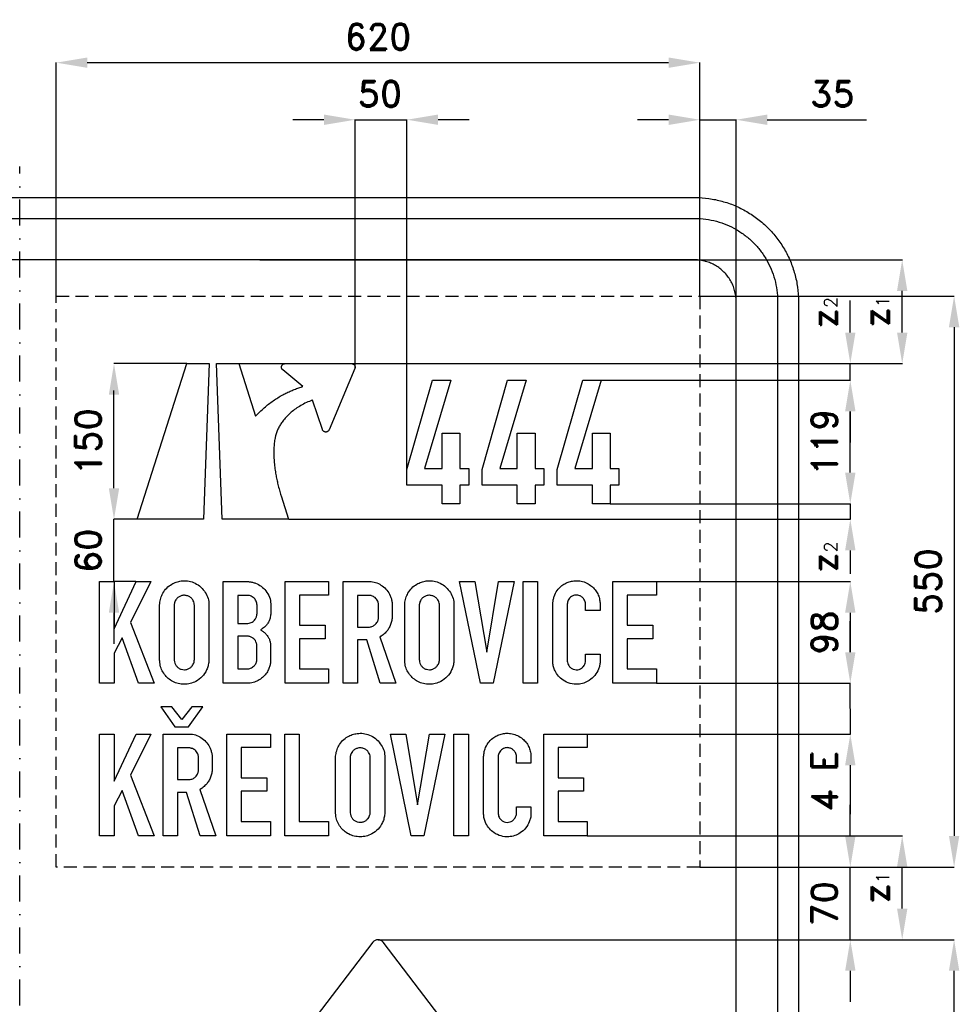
# Model space of a CAD drawing. Header units: millimetres. Extents: x -932 to 905, y -940 to 921.
# Tile 3 of 3: x 0 to 905, y -27 to 921. Entities that reach past the tile are written whole.
import ezdxf

# ---------------------------------------------------------------- set-up
doc = ezdxf.new("R2010")
doc.units = ezdxf.units.MM
doc.header["$LTSCALE"] = 5
doc.linetypes.add('ČERCHOVANÁX2', pattern=[2, 1, -0.5, 0, -0.5])
doc.linetypes.add('ČÁRKOVANÁX2', pattern=[1.5, 1, -0.5])
doc.layers.add('Kóty', color=2, linetype='Continuous')
doc.layers.add('Značka', color=7, linetype='Continuous')
doc.styles.get("Standard").update_dxf_attribs({"font": 'romand.shx', "height": 25})
doc.dimstyles.get("Standard").update_dxf_attribs({"dimtxt": 25, "dimasz": 30, "dimexe": 0.18, "dimexo": 0.0625, "dimgap": 12.5, "dimtad": 1, "dimdec": 0, "dimzin": 0, "dimdsep": 46, "dimtxsty": 'Standard', "dimcen": 0.09, "dimadec": 0, "dimazin": 0, "dimtfac": 1, "dimtdec": 0, "dimtofl": 0, "dimtmove": 0, "dimatfit": 3, "dimfxl": 1, "dimtolj": 1, "dimtzin": 0, "dimarcsym": 0})

# ---------------------------------------------------------------- blocks, each defined once
blk = doc.blocks.new('*D4')
at = {"layer": 'Defpoints', "color": 0, "transparency": 16777216}
for p in [(690, 825), (655, 655), (690, 650)]:
    blk.add_point(p, dxfattribs=at)
at = {"layer": 'Kóty', "color": 0, "lineweight": -2, "transparency": 16777216}
for p, q in [((625, 825), (595, 825)), ((655, 655.06), (655, 825.18)), ((690, 650.06), (690, 825.18)), ((720, 825), (815.48, 825))]:
    blk.add_line(p, q, dxfattribs=at)
at = {"layer": 'Kóty', "color": 0, "transparency": 16777216}
for points in [[(625, 830), (625, 820), (655, 825)], [(720, 830), (720, 820), (690, 825)]]:
    blk.add_solid(points, dxfattribs=at)
at = {"layer": 'Kóty', "color": 0, "transparency": 16777216, "insert": (782.74, 850), "char_height": 25, "attachment_point": 5}
blk.add_mtext('\\A1;35', dxfattribs=at)
blk = doc.blocks.new('*D5')
at = {"layer": 'Defpoints', "color": 0, "transparency": 16777216}
for p in [(655, 880), (35, 655), (655, 655)]:
    blk.add_point(p, dxfattribs=at)
at = {"layer": 'Kóty', "color": 0, "lineweight": -2, "transparency": 16777216}
for p, q in [((35, 655.0625), (35, 880.18)), ((65, 880), (625, 880)), ((655, 655.0625), (655, 880.18))]:
    blk.add_line(p, q, dxfattribs=at)
at = {"layer": 'Kóty', "color": 0, "transparency": 16777216}
for points in [[(65, 885), (65, 875), (35, 880)], [(625, 885), (625, 875), (655, 880)]]:
    blk.add_solid(points, dxfattribs=at)
at = {"layer": 'Kóty', "color": 0, "transparency": 16777216, "insert": (345, 905), "char_height": 25, "attachment_point": 5}
blk.add_mtext('\\A1;620', dxfattribs=at)
blk = doc.blocks.new('*D6')
at = {"layer": 'Defpoints', "color": 0, "transparency": 16777216}
for p in [(559.96724, 574.012396), (800, 574.012396), (568.619531, 455)]:
    blk.add_point(p, dxfattribs=at)
at = {"layer": 'Kóty', "color": 0, "lineweight": -2, "transparency": 16777216}
for p, q in [((560.02974, 574.012396), (800.18, 574.012396)), ((800, 485), (800, 544.012396)), ((568.682031, 455), (800.18, 455))]:
    blk.add_line(p, q, dxfattribs=at)
at = {"layer": 'Kóty', "color": 0, "transparency": 16777216}
for points in [[(795, 544.012396), (805, 544.012396), (800, 574.012396)], [(795, 485), (805, 485), (800, 455)]]:
    blk.add_solid(points, dxfattribs=at)
at = {"layer": 'Kóty', "color": 0, "transparency": 16777216, "insert": (775, 514.506198), "char_height": 25, "attachment_point": 5, "rotation": 90}
blk.add_mtext('\\A1;119', dxfattribs=at)
blk = doc.blocks.new('*D7')
at = {"layer": 'Defpoints', "color": 0, "transparency": 16777216}
for p in [(613.162708, 380), (613.162708, 282), (800, 282)]:
    blk.add_point(p, dxfattribs=at)
at = {"layer": 'Kóty', "color": 0, "lineweight": -2, "transparency": 16777216}
for p, q in [((613.225208, 380), (800.18, 380)), ((800, 350), (800, 312)), ((613.225208, 282), (800.18, 282))]:
    blk.add_line(p, q, dxfattribs=at)
at = {"layer": 'Kóty', "color": 0, "transparency": 16777216}
for points in [[(795, 350), (805, 350), (800, 380)], [(795, 312), (805, 312), (800, 282)]]:
    blk.add_solid(points, dxfattribs=at)
at = {"layer": 'Kóty', "color": 0, "transparency": 16777216, "insert": (775, 331), "char_height": 25, "attachment_point": 5, "rotation": 90}
blk.add_mtext('\\A1;98', dxfattribs=at)
blk = doc.blocks.new('*D8')
at = {"layer": 'Defpoints', "color": 0, "transparency": 16777216}
for p in [(655, 655.0625), (655, 105), (900, 105)]:
    blk.add_point(p, dxfattribs=at)
at = {"layer": 'Kóty', "color": 0, "lineweight": -2, "transparency": 16777216}
for p, q in [((655.0625, 655.0625), (900.18, 655.0625)), ((900, 625.0625), (900, 135)), ((655.0625, 105), (900.18, 105))]:
    blk.add_line(p, q, dxfattribs=at)
at = {"layer": 'Kóty', "color": 0, "transparency": 16777216}
for points in [[(895, 625.0625), (905, 625.0625), (900, 655.0625)], [(895, 135), (905, 135), (900, 105)]]:
    blk.add_solid(points, dxfattribs=at)
at = {"layer": 'Kóty', "color": 0, "transparency": 16777216, "insert": (875, 380.03125), "char_height": 25, "attachment_point": 5, "rotation": 90}
blk.add_mtext('\\A1;550', dxfattribs=at)
blk = doc.blocks.new('*D19')
at = {"layer": 'Defpoints', "color": 0, "transparency": 16777216}
for p in [(345, 35), (900, 35), (445, -655)]:
    blk.add_point(p, dxfattribs=at)
at = {"layer": 'Kóty', "color": 0, "lineweight": -2, "transparency": 16777216}
for p, q in [((345.06, 35), (900.18, 35)), ((900, -625), (900, 5)), ((445.06, -655), (900.18, -655))]:
    blk.add_line(p, q, dxfattribs=at)
at = {"layer": 'Kóty', "color": 0, "transparency": 16777216}
for points in [[(895, 5), (905, 5), (900, 35)], [(895, -625), (905, -625), (900, -655)]]:
    blk.add_solid(points, dxfattribs=at)
at = {"layer": 'Kóty', "color": 0, "transparency": 16777216, "insert": (875, -310), "char_height": 25, "attachment_point": 5, "rotation": 90}
blk.add_mtext('\\A1;690', dxfattribs=at)
blk = doc.blocks.new('*D21')
at = {"layer": 'Defpoints', "color": 0, "transparency": 16777216}
for p in [(-655.08, 115.91), (444.91, -94.26), (444.91, -880)]:
    blk.add_point(p, dxfattribs=at)
at = {"layer": 'Kóty', "color": 0, "lineweight": -2, "transparency": 16777216}
for p, q in [((-655.08, 115.85), (-655.08, -880.18)), ((444.91, -94.32), (444.91, -880.18)), ((-625.08, -880), (414.91, -880))]:
    blk.add_line(p, q, dxfattribs=at)
at = {"layer": 'Kóty', "color": 0, "transparency": 16777216}
for points in [[(-625.08, -875), (-625.08, -885), (-655.08, -880)], [(414.91, -875), (414.91, -885), (444.91, -880)]]:
    blk.add_solid(points, dxfattribs=at)
at = {"layer": 'Kóty', "color": 0, "transparency": 16777216, "insert": (-105.09, -855), "char_height": 25, "attachment_point": 5}
blk.add_mtext('\\A1;1100', dxfattribs=at)
blk = doc.blocks.new('*D22')
at = {"layer": 'Defpoints', "color": 0, "transparency": 16777216}
for p in [(90.69, 590), (160.95, 590), (112.89, 440)]:
    blk.add_point(p, dxfattribs=at)
at = {"layer": 'Kóty', "color": 0, "lineweight": -2, "transparency": 16777216}
for p, q in [((160.89, 590), (90.51, 590)), ((90.69, 470), (90.69, 560)), ((112.83, 440), (90.51, 440))]:
    blk.add_line(p, q, dxfattribs=at)
at = {"layer": 'Kóty', "color": 0, "transparency": 16777216}
for points in [[(85.69, 560), (95.69, 560), (90.69, 590)], [(85.69, 470), (95.69, 470), (90.69, 440)]]:
    blk.add_solid(points, dxfattribs=at)
at = {"layer": 'Kóty', "color": 0, "transparency": 16777216, "insert": (65.69, 515), "char_height": 25, "attachment_point": 5, "rotation": 90}
blk.add_mtext('\\A1;150', dxfattribs=at)
blk = doc.blocks.new('*D23')
at = {"layer": 'Defpoints', "color": 0, "transparency": 16777216}
for p in [(655, 105), (655, 35), (800, 35)]:
    blk.add_point(p, dxfattribs=at)
at = {"layer": 'Kóty', "color": 0, "lineweight": -2, "transparency": 16777216}
for p, q in [((800, 135), (800, 165)), ((655.0625, 105), (800.18, 105)), ((655.0625, 35), (800.18, 35)), ((800, 5), (800, -25))]:
    blk.add_line(p, q, dxfattribs=at)
at = {"layer": 'Kóty', "color": 0, "transparency": 16777216}
for points in [[(795, 135), (805, 135), (800, 105)], [(795, 5), (805, 5), (800, 35)]]:
    blk.add_solid(points, dxfattribs=at)
at = {"layer": 'Kóty', "color": 0, "transparency": 16777216, "insert": (775, 70), "char_height": 25, "attachment_point": 5, "rotation": 90}
blk.add_mtext('\\A1;70', dxfattribs=at)

msp = doc.modelspace()

# ---------------------------------------------------------------- linework, layer by layer
at = {"layer": 'Kóty'}
for p, q in [((292.93, 825), (262.93, 825)), ((322.93, 586.29), (322.93, 825.18)), ((372.95, 473.05), (372.95, 825.18)), ((432.95, 825), (402.95, 825)), ((231.11, 690), (850.18, 690)), ((850, 620), (850, 660)), ((800, 620), (800, 650.86)), ((211.02, 590), (850.18, 590)), ((318.2, 590), (800.18, 590)), ((560.03, 574.01), (800.18, 574.01)), ((90.69, 470), (90.69, 564.29)), ((800, 544.01), (800, 514.01)), ((800, 485), (800, 515)), ((568.68, 455), (800.18, 455)), ((112.89, 440), (90.51, 440)), ((259.02, 440), (353.51, 440)), ((259.02, 440), (800.18, 440)), ((800, 410), (800, 387.5)), ((111.88, 380), (90.51, 380)), ((90.69, 350), (90.69, 320)), ((800, 312), (800, 342)), ((613.29, 282), (800.18, 282)), ((546.63, 233), (800.18, 233)), ((800, 203), (800, 155.86)), ((546.56, 135), (850.18, 135)), ((850, 65), (850, 105)), ((345.12, 35), (850.18, 35))]:
    msp.add_line(p, q, dxfattribs=at)
for points in [[(322.93, 825), (372.95, 825)], [(655, 825), (690, 825)], [(800, 574.01), (800, 590)], [(800, 455), (800, 440)], [(90.69, 380), (90.69, 440)], [(800.18, 233), (800, 282)], [(800, 35), (800, 105)]]:
    msp.add_lwpolyline(points, dxfattribs=at)
for points in [[(292.93, 830), (292.93, 820), (322.93, 825)], [(402.95, 830), (402.95, 820), (372.95, 825)], [(845, 660), (855, 660), (850, 690)], [(795, 620), (805, 620), (800, 590)], [(845, 620), (855, 620), (850, 590)], [(795, 544.01), (805, 544.01), (800, 574.01)], [(795, 485), (805, 485), (800, 455)], [(85.69, 470), (95.69, 470), (90.69, 440)], [(795, 410), (805, 410), (800, 440)], [(85.69, 350), (95.69, 350), (90.69, 380)], [(795, 312), (805, 312), (800, 282)], [(795, 203), (805, 203), (800, 233)], [(845, 105), (855, 105), (850, 135)], [(845, 65), (855, 65), (850, 35)]]:
    msp.add_solid(points, dxfattribs=at)
at = {"layer": 'Značka', "color": 6, "linetype": 'ČERCHOVANÁX2', "ltscale": 5}
msp.add_lwpolyline([(0, -780), (0, 780)], dxfattribs=at)
at = {"layer": 'Značka', "color": 5}
for points in [[(-650, 750), (650, 750), (650.39, 750), (650.79, 750, -0.03218), (663.7, 749.09, -0.035443), (676.39, 746.46, -0.036267), (688.66, 742.31, -0.034421), (700.23, 736.47, -0.033721), (711, 729.28, -0.034085), (720.71, 720.71, -0.034209), (729.29, 711.01, -0.034229), (736.47, 700.23, -0.034044), (742.27, 688.65, -0.033412), (746.46, 676.39, -0.034127), (749.14, 663.69, -0.036745), (750, 650.79), (750, 650.39), (750, 650), (750, -650)], [(-650, 730), (650, 730), (650.31, 730), (650.63, 730, -0.03218), (660.96, 729.27, -0.035443), (671.11, 727.16, -0.036267), (680.93, 723.85, -0.034421), (690.18, 719.18, -0.033721), (698.8, 713.43, -0.034085), (706.57, 706.57, -0.034209), (713.43, 698.81, -0.034229), (719.18, 690.18, -0.034044), (723.81, 680.92, -0.033412), (727.16, 671.11, -0.034127), (729.31, 660.95, -0.036745), (730, 650.63), (730, 650.31), (730, 650), (730, -650)], [(690, -650), (690, 650), (690, 650.16), (690, 650.31, 0.03218), (689.64, 655.48, 0.035443), (688.58, 660.55, 0.036267), (686.92, 665.46, 0.034421), (684.59, 670.09, 0.033721), (681.71, 674.4, 0.034085), (678.28, 678.28, 0.034209), (674.4, 681.72, 0.034229), (670.09, 684.59, 0.034044), (665.46, 686.91, 0.033412), (660.55, 688.58, 0.034127), (655.48, 689.65, 0.036745), (650.31, 690), (650.16, 690), (650, 690), (-650, 690)], [(194.95, 440), (189.45, 590), (210.95, 590), (227.13, 539.45, -0.00052), (227.68, 540.05, -0.00156), (228.24, 540.65, -0.014816), (232.26, 544.69, -0.015522), (236.52, 548.48, -0.014803), (240.75, 551.86, -0.014248), (245.16, 554.99, -0.014107), (249.72, 557.89, -0.014422), (254.44, 560.52, -0.011451), (258.31, 562.46, -0.01096), (262.27, 564.22, -0.012106), (266.57, 565.91, -0.013496), (270.94, 567.39, -0.001887), (271.72, 567.63), (272.51, 567.87), (253.2, 584.08), (253.17, 584.11), (253.13, 584.14, -0.01999), (252.92, 584.36, -0.024538), (252.73, 584.59, -0.024319), (252.57, 584.83, -0.022432), (252.43, 585.07, -0.021674), (252.31, 585.33, -0.022023), (252.21, 585.6, -0.017952), (252.15, 585.82, -0.018176), (252.1, 586.05, -0.019295), (252.07, 586.29, -0.018881), (252.05, 586.53), (252.05, 586.58), (252.05, 586.62), (252.05, 586.7), (252.06, 586.79, -0.014716), (252.07, 586.95, -0.012851), (252.09, 587.11, -0.029699), (252.17, 587.51, -0.031453), (252.3, 587.89, -0.041621), (252.53, 588.36, -0.041085), (252.83, 588.78, -0.040527), (253.19, 589.15, -0.04046), (253.61, 589.47, -0.032598), (253.97, 589.67, -0.031704), (254.36, 589.83, -0.036133), (254.81, 589.95, -0.041044), (255.27, 590), (255.35, 590), (255.43, 590), (319.57, 590), (319.66, 590), (319.74, 590, -0.044672), (320.3, 589.93, -0.045657), (320.84, 589.75, -0.042295), (321.31, 589.52, -0.040554), (321.73, 589.22, -0.039807), (322.11, 588.86, -0.040888), (322.42, 588.44, -0.033174), (322.62, 588.08, -0.031882), (322.78, 587.69, -0.041625), (322.91, 587.16, -0.045519), (322.95, 586.62), (322.95, 586.46), (322.94, 586.3), (322.92, 586.16), (322.9, 586.03), (322.88, 585.9), (322.84, 585.77), (322.82, 585.67), (322.78, 585.56), (322.75, 585.45, -0.014583), (322.71, 585.35), (322.7, 585.33), (322.69, 585.31), (297.85, 526.18), (297.82, 526.12), (297.8, 526.07, -0.033485), (297.6, 525.69, -0.034239), (297.35, 525.35, -0.031827), (297.09, 525.06, -0.03043), (296.79, 524.81, -0.029929), (296.47, 524.59, -0.030597), (296.12, 524.4, -0.024866), (295.83, 524.29, -0.024553), (295.53, 524.2, -0.026414), (295.19, 524.14, -0.026849), (294.85, 524.11), (294.79, 524.11), (294.73, 524.1), (294.66, 524.11), (294.6, 524.11), (294.47, 524.11), (294.34, 524.13, -0.024469), (294.03, 524.18, -0.025068), (293.72, 524.26, -0.033046), (293.33, 524.4, -0.032638), (292.97, 524.6, -0.032476), (292.62, 524.84, -0.032798), (292.32, 525.12, -0.026052), (292.09, 525.37, -0.024846), (291.9, 525.64, -0.028123), (291.71, 525.95, -0.032298), (291.57, 526.28), (291.55, 526.34), (291.53, 526.41), (281.98, 554.89), (281.14, 554.57, 0.002386), (280.3, 554.25, 0.022516), (274.68, 551.78, 0.024405), (269.31, 548.79, 0.023307), (264.69, 545.7, 0.023929), (260.38, 542.19, 0.024394), (256.62, 538.54, 0.027814), (253.26, 534.54, 0.02282), (251.02, 531.3, 0.023861), (249.09, 527.87, 0.027919), (247.47, 524.24, 0.03533), (246.32, 520.44, 0.005067), (246.17, 519.78), (246.03, 519.11), (245.92, 518.55), (245.8, 517.87), (245.68, 517.2, 0.020217), (245, 512.09, 0.017004), (244.71, 506.93, 0.015133), (244.69, 501.5, 0.012804), (244.98, 496.07, 0.012178), (245.56, 490.24, 0.011444), (246.41, 484.44, 0.008893), (247.3, 479.6, 0.008026), (248.35, 474.78, 0.008851), (249.66, 469.54, 0.009902), (251.17, 464.35), (251.46, 463.42), (251.75, 462.5), (258.95, 440), (194.95, 440)], [(134.69, 358.04), (134.72, 358.45), (134.75, 358.85, -0.051733), (135.73, 364.01, -0.060089), (137.83, 368.85, -0.071623), (141.47, 373.75, -0.067964), (146.32, 377.48, -0.054468), (150.73, 379.57, -0.054174), (155.49, 380.65, -0.065511), (161.48, 380.68, -0.06822), (167.25, 379.14, -0.076783), (173.08, 375.77, -0.070462), (177.73, 370.8, -0.068132), (180.81, 365.28, -0.084708), (182.09, 359.21), (182.11, 358.8), (182.13, 358.39), (182.13, 303.98), (182.09, 303.54), (182.04, 303.1, -0.037757), (181.31, 298.92, -0.046576), (179.87, 294.9, -0.086539), (175.63, 288.49, -0.087936), (169.46, 283.87, -0.067419), (164.13, 281.77, -0.062799), (158.44, 281.11, -0.062156), (152.67, 281.75, -0.066089), (147.27, 283.82, -0.060309), (142.95, 286.74, -0.055632), (139.39, 290.61, -0.060039), (136.54, 295.4, -0.070804), (135.02, 300.71, -0.015083), (134.85, 302.04, -0.007369), (134.74, 303.38), (134.71, 303.74), (134.69, 304.1), (134.69, 358.04)], [(196.02, 282), (196.02, 380), (219.98, 380), (220.42, 379.95), (220.87, 379.9, -0.025868), (224.02, 379.35, -0.035132), (227.08, 378.43, -0.074844), (232.56, 375.47, -0.070434), (237.05, 371, -0.078699), (240.49, 365.11, -0.101496), (241.65, 358.57), (241.65, 358.33), (241.65, 358.09), (241.65, 348.41), (241.62, 348.17), (241.59, 347.94, -0.015121), (241.26, 345.87, -0.029451), (240.75, 343.85, -0.055655), (239.44, 340.76, -0.05131), (237.49, 337.99, -0.037037), (235.79, 336.23, -0.038447), (233.86, 334.75, -0.014558), (232.84, 334.11, -0.004842), (231.8, 333.51, -0.003843), (232.84, 332.89, -0.011524), (233.85, 332.25, -0.042031), (236.3, 330.28, -0.047555), (238.36, 327.91, -0.052238), (240.03, 325.13, -0.055149), (241.06, 322.07, -0.021379), (241.33, 320.69, -0.013642), (241.5, 319.29), (241.53, 318.96), (241.56, 318.64), (241.56, 303.91), (241.53, 303.54), (241.51, 303.17, -0.035017), (241, 299.72, -0.042045), (239.97, 296.38, -0.058961), (237.79, 292.19, -0.05416), (234.71, 288.56, -0.057032), (230.7, 285.38, -0.059267), (226.08, 283.21, -0.034852), (223.34, 282.44, -0.036592), (220.52, 282.06, -0.006405), (219.88, 282.03), (219.23, 282), (196.02, 282)], [(311.35, 282.01), (311.35, 380), (337.06, 380), (337.72, 380, -0.008098), (338.39, 379.98, -0.083779), (344.01, 378.73, -0.068625), (349.1, 375.81, -0.068534), (353.6, 371.61, -0.072064), (356.72, 366.4, -0.037598), (357.87, 363.24, -0.030304), (358.58, 359.96), (358.65, 359.5), (358.72, 359.03), (358.72, 345.62), (358.65, 345.04), (358.58, 344.46, -0.03472), (357.77, 340.48, -0.048211), (356.32, 336.69, -0.049766), (354.34, 333.35, -0.045013), (351.77, 330.44, -0.027335), (349.93, 328.82, -0.027162), (347.93, 327.42, -0.00488), (347.43, 327.11, -0.001626), (346.93, 326.8), (362.18, 282.01), (347.24, 282.01), (334.11, 323.92), (325.4, 323.92), (325.4, 282.01), (311.35, 282.01)], [(370.77, 358.04), (370.79, 358.45), (370.83, 358.85, -0.051733), (371.81, 364.01, -0.060089), (373.91, 368.85, -0.071623), (377.55, 373.75, -0.067964), (382.39, 377.48, -0.054468), (386.81, 379.57, -0.054174), (391.57, 380.65, -0.065511), (397.56, 380.68, -0.06822), (403.33, 379.14, -0.076783), (409.15, 375.77, -0.070462), (413.8, 370.8, -0.068132), (416.89, 365.28, -0.084708), (418.16, 359.21), (418.19, 358.8), (418.2, 358.39), (418.2, 303.98), (418.16, 303.54), (418.12, 303.1, -0.037757), (417.38, 298.92, -0.046576), (415.95, 294.9, -0.086539), (411.7, 288.49, -0.087936), (405.54, 283.87, -0.067419), (400.21, 281.77, -0.062799), (394.52, 281.11, -0.062156), (388.75, 281.75, -0.066089), (383.35, 283.82, -0.060309), (379.03, 286.74, -0.055632), (375.47, 290.61, -0.060039), (372.61, 295.4, -0.070804), (371.1, 300.71, -0.015083), (370.93, 302.04, -0.007369), (370.82, 303.38), (370.79, 303.74), (370.77, 304.1), (370.77, 358.04)], [(558.93, 309.96), (558.93, 303.17), (558.93, 302.85), (558.94, 302.52, -0.058395), (558.51, 299.05, -0.04352), (557.37, 295.69, -0.074594), (553.76, 289.57, -0.081624), (548.47, 284.87, -0.069971), (543.3, 282.27, -0.069174), (537.6, 281.18, -0.086255), (530.14, 281.92, -0.086656), (523.36, 285.1, -0.070136), (518.88, 289.01, -0.067916), (515.63, 293.98, -0.047371), (514.16, 297.75, -0.050891), (513.45, 301.7), (513.41, 302.18), (513.38, 302.66), (513.38, 358.57), (513.4, 358.88), (513.43, 359.2, -0.02564), (513.88, 362.53, -0.037676), (514.74, 365.78, -0.07824), (517.67, 371.5, -0.077449), (522.21, 376.09, -0.055464), (526.06, 378.52, -0.051639), (530.32, 380.08, -0.050433), (534.79, 380.83, -0.052933), (539.32, 380.64, -0.06598), (544.8, 379.18, -0.064102), (549.74, 376.37, -0.055946), (553.35, 373.13, -0.058597), (556.13, 369.17, -0.054984), (557.97, 364.86, -0.050286), (558.87, 360.27), (558.93, 359.75), (558.98, 359.24), (558.98, 352.03), (544.98, 352.03), (544.98, 358.61), (544.95, 359.02, 0.010744), (544.91, 359.42, 0.065469), (544.4, 361.34, 0.058071), (543.42, 363.11, 0.075686), (541.62, 365.07, 0.08205), (539.31, 366.39, 0.103145), (535.93, 367.01, 0.106124), (532.59, 366.23, 0.080076), (530.47, 364.91, 0.074147), (528.86, 363.01, 0.056539), (527.96, 361.23, 0.053196), (527.46, 359.3, 0.007479), (527.41, 358.93), (527.36, 358.55), (527.36, 303.98), (527.38, 303.65), (527.4, 303.32, 0.059865), (527.85, 301.15, 0.064006), (528.82, 299.15, 0.083803), (530.66, 297.01, 0.087799), (533.12, 295.6, 0.089764), (535.94, 295.01, 0.089114), (538.78, 295.44, 0.078265), (541.05, 296.54, 0.073524), (542.9, 298.27, 0.068922), (544.21, 300.36, 0.069944), (544.89, 302.69, 0.008136), (544.94, 303.05), (544.99, 303.41), (544.99, 309.96), (558.93, 309.96)], [(148.71, 357.29), (148.71, 304.85), (148.74, 304.5), (148.78, 304.15, 0.058221), (149.38, 301.44, 0.076978), (150.67, 298.98, 0.089876), (152.81, 296.81, 0.086069), (155.56, 295.5, 0.08551), (158.6, 295.07, 0.083498), (161.6, 295.67, 0.074202), (164.03, 296.93, 0.073683), (165.99, 298.84, 0.055029), (167.09, 300.58, 0.05284), (167.79, 302.5, 0.024347), (167.98, 303.35, 0.028182), (168.08, 304.22, 0.00831), (168.09, 304.54), (168.1, 304.87), (168.1, 357.43), (168.07, 357.79), (168.04, 358.15, 0.056566), (167.54, 360.39, 0.065536), (166.52, 362.45, 0.089016), (164.46, 364.73, 0.083857), (161.73, 366.19, 0.086281), (158.58, 366.8, 0.086475), (155.42, 366.31, 0.07759), (152.86, 365.09, 0.081786), (150.82, 363.15, 0.055709), (149.77, 361.49, 0.047237), (149.09, 359.65, 0.022196), (148.88, 358.77, 0.025938), (148.76, 357.88, 0.006836), (148.73, 357.58), (148.71, 357.29)], [(210.06, 366.76), (210.06, 339.65), (219.09, 339.65), (219.43, 339.68), (219.77, 339.71, 0.046314), (221.91, 340.12, 0.070722), (223.87, 341, 0.065225), (225.38, 342.18, 0.046814), (226.6, 343.68, 0.031731), (227.35, 344.88, 0.037296), (227.91, 346.17, 0.030346), (228.22, 347.22, 0.029574), (228.41, 348.3), (228.44, 348.55), (228.46, 348.79), (228.46, 357.55), (228.43, 357.83), (228.4, 358.1, 0.041929), (227.98, 360.15, 0.05876), (227.17, 362.06, 0.072912), (225.75, 363.99, 0.065193), (223.84, 365.47, 0.055525), (222.09, 366.33, 0.06834), (220.21, 366.72, 0.014186), (219.73, 366.75), (219.25, 366.76), (210.06, 366.76)], [(325.4, 366.76), (325.4, 336.23), (336.09, 336.23), (336.46, 336.24, 0.008487), (336.83, 336.26, 0.089613), (339.95, 337.07, 0.095788), (342.58, 338.93, 0.060628), (343.88, 340.49, 0.045285), (344.82, 342.29, 0.03147), (345.28, 343.57, 0.044411), (345.55, 344.89, 0.009974), (345.59, 345.25), (345.61, 345.6), (345.61, 357.31), (345.58, 357.63), (345.55, 357.95, 0.033231), (345.27, 359.58, 0.044546), (344.73, 361.15, 0.06283), (343.67, 363.01, 0.06096), (342.17, 364.57, 0.053138), (340.63, 365.63, 0.052874), (338.9, 366.35, 0.033424), (337.77, 366.63, 0.034774), (336.62, 366.75, 0.009336), (336.22, 366.76), (335.81, 366.76), (325.4, 366.76)], [(384.79, 357.29), (384.79, 304.85), (384.82, 304.5), (384.85, 304.15, 0.058221), (385.45, 301.44, 0.076978), (386.75, 298.98, 0.089876), (388.88, 296.81, 0.086069), (391.64, 295.5, 0.08551), (394.68, 295.07, 0.083498), (397.68, 295.67, 0.074202), (400.11, 296.93, 0.073683), (402.06, 298.84, 0.055029), (403.17, 300.58, 0.05284), (403.87, 302.5, 0.024347), (404.06, 303.35, 0.028182), (404.16, 304.22, 0.00831), (404.17, 304.54), (404.18, 304.87), (404.18, 357.43), (404.15, 357.79), (404.12, 358.15, 0.056566), (403.62, 360.39, 0.065536), (402.6, 362.45, 0.089016), (400.53, 364.73, 0.083857), (397.81, 366.19, 0.086281), (394.66, 366.8, 0.086475), (391.5, 366.31, 0.07759), (388.94, 365.09, 0.081786), (386.89, 363.15, 0.055709), (385.85, 361.49, 0.047237), (385.17, 359.65, 0.022196), (384.96, 358.77, 0.025938), (384.83, 357.88, 0.006836), (384.81, 357.58), (384.79, 357.29)], [(210.06, 327.35), (210.06, 295.88), (218.92, 295.89), (219.2, 295.9), (219.49, 295.91, 0.052661), (221.4, 296.22, 0.059088), (223.19, 296.94, 0.060385), (224.85, 298.06, 0.051028), (226.23, 299.51, 0.041038), (227.19, 300.92, 0.041974), (227.9, 302.47, 0.027637), (228.2, 303.42, 0.033681), (228.39, 304.4, 0.008686), (228.42, 304.71), (228.45, 305.02), (228.45, 317.75), (228.43, 318.27, 0.011411), (228.4, 318.78, 0.049356), (228.07, 320.49, 0.045808), (227.42, 322.12, 0.059485), (226.22, 324.02, 0.070386), (224.59, 325.53, 0.04152), (223.41, 326.25, 0.026911), (222.13, 326.81, 0.023461), (221.24, 327.12, 0.044559), (220.32, 327.3, 0.020361), (219.85, 327.34, 0.006724), (219.39, 327.35), (210.06, 327.35)], [(137.94, 135.01), (137.94, 233), (163.65, 233), (164.31, 233, -0.008098), (164.98, 232.98, -0.083779), (170.6, 231.73, -0.068625), (175.69, 228.81, -0.068534), (180.19, 224.61, -0.072064), (183.31, 219.4, -0.037598), (184.46, 216.24, -0.030304), (185.17, 212.96), (185.24, 212.5), (185.31, 212.03), (185.31, 198.62), (185.24, 198.04), (185.17, 197.46, -0.03472), (184.36, 193.48, -0.048211), (182.91, 189.69, -0.049766), (180.93, 186.35, -0.045013), (178.36, 183.44, -0.027335), (176.52, 181.82, -0.027162), (174.52, 180.42, -0.00488), (174.02, 180.11, -0.001626), (173.52, 179.8), (188.77, 135.01), (173.83, 135.01), (160.7, 176.92), (151.99, 176.92), (151.99, 135.01), (137.94, 135.01)], [(304.17, 211.04), (304.2, 211.45), (304.23, 211.85, -0.051733), (305.21, 217.01, -0.060089), (307.31, 221.85, -0.071623), (310.95, 226.75, -0.067964), (315.79, 230.48, -0.054468), (320.21, 232.57, -0.054174), (324.97, 233.65, -0.065511), (330.96, 233.68, -0.06822), (336.73, 232.14, -0.076783), (342.55, 228.77, -0.070462), (347.2, 223.8, -0.068132), (350.29, 218.28, -0.084708), (351.56, 212.21), (351.59, 211.8), (351.6, 211.39), (351.6, 156.98), (351.57, 156.54), (351.52, 156.1, -0.037757), (350.78, 151.92, -0.046576), (349.35, 147.9, -0.086539), (345.1, 141.49, -0.087936), (338.94, 136.87, -0.067419), (333.61, 134.77, -0.062799), (327.92, 134.11, -0.062156), (322.15, 134.75, -0.066089), (316.75, 136.82, -0.060309), (312.43, 139.74, -0.055632), (308.87, 143.61, -0.060039), (306.02, 148.4, -0.070804), (304.5, 153.71, -0.015083), (304.33, 155.04, -0.007369), (304.22, 156.38), (304.19, 156.74), (304.17, 157.1), (304.17, 211.04)], [(492.33, 162.96), (492.33, 156.17), (492.33, 155.85), (492.34, 155.52, -0.058395), (491.91, 152.05, -0.04352), (490.78, 148.69, -0.074594), (487.16, 142.57, -0.081624), (481.87, 137.87, -0.069971), (476.7, 135.27, -0.069174), (471, 134.18, -0.086255), (463.54, 134.92, -0.086656), (456.76, 138.1, -0.070136), (452.28, 142.01, -0.067916), (449.03, 146.98, -0.047371), (447.56, 150.75, -0.050891), (446.85, 154.7), (446.81, 155.18), (446.78, 155.66), (446.78, 211.57), (446.8, 211.88), (446.83, 212.2, -0.02564), (447.28, 215.53, -0.037676), (448.14, 218.78, -0.07824), (451.07, 224.5, -0.077449), (455.61, 229.09, -0.055464), (459.46, 231.52, -0.051639), (463.72, 233.08, -0.050433), (468.19, 233.83, -0.052933), (472.72, 233.64, -0.06598), (478.2, 232.18, -0.064102), (483.14, 229.37, -0.055946), (486.75, 226.13, -0.058597), (489.53, 222.17, -0.054984), (491.37, 217.86, -0.050286), (492.28, 213.27), (492.33, 212.75), (492.38, 212.24), (492.38, 205.03), (478.38, 205.03), (478.38, 211.61), (478.35, 212.02, 0.010744), (478.31, 212.42, 0.065469), (477.8, 214.34, 0.058071), (476.82, 216.11, 0.075686), (475.02, 218.07, 0.08205), (472.71, 219.39, 0.103145), (469.33, 220.01, 0.106124), (465.99, 219.23, 0.080076), (463.88, 217.91, 0.074147), (462.26, 216.01, 0.056539), (461.36, 214.23, 0.053196), (460.86, 212.3, 0.007479), (460.81, 211.93), (460.76, 211.55), (460.76, 156.98), (460.78, 156.65), (460.8, 156.32, 0.059865), (461.25, 154.15, 0.064006), (462.22, 152.15, 0.083803), (464.07, 150.01, 0.087799), (466.52, 148.6, 0.089764), (469.34, 148.01, 0.089114), (472.19, 148.44, 0.078265), (474.46, 149.54, 0.073524), (476.3, 151.27, 0.068922), (477.61, 153.36, 0.069944), (478.29, 155.69, 0.008136), (478.35, 156.05), (478.39, 156.41), (478.39, 162.96), (492.33, 162.96)], [(151.99, 219.76), (151.99, 189.23), (162.68, 189.23), (163.05, 189.24, 0.008487), (163.42, 189.26, 0.089613), (166.54, 190.07, 0.095788), (169.17, 191.93, 0.060628), (170.47, 193.49, 0.045285), (171.41, 195.29, 0.03147), (171.87, 196.57, 0.044411), (172.14, 197.89, 0.009974), (172.18, 198.25), (172.2, 198.6), (172.2, 210.31), (172.17, 210.63), (172.14, 210.95, 0.033231), (171.86, 212.58, 0.044546), (171.33, 214.15, 0.06283), (170.26, 216.01, 0.06096), (168.76, 217.57, 0.053138), (167.22, 218.63, 0.052874), (165.49, 219.35, 0.033424), (164.36, 219.63, 0.034774), (163.21, 219.75, 0.009336), (162.81, 219.76), (162.4, 219.76), (151.99, 219.76)], [(318.19, 210.29), (318.19, 157.85), (318.22, 157.5), (318.25, 157.15, 0.058221), (318.85, 154.44, 0.076978), (320.15, 151.98, 0.089876), (322.28, 149.81, 0.086069), (325.04, 148.5, 0.08551), (328.08, 148.07, 0.083498), (331.08, 148.67, 0.074202), (333.51, 149.93, 0.073683), (335.47, 151.84, 0.055029), (336.57, 153.58, 0.05284), (337.27, 155.5, 0.024347), (337.46, 156.35, 0.028182), (337.56, 157.22, 0.00831), (337.57, 157.54), (337.58, 157.87), (337.58, 210.43), (337.55, 210.79), (337.52, 211.15, 0.056566), (337.02, 213.39, 0.065536), (336, 215.45, 0.089016), (333.93, 217.73, 0.083857), (331.21, 219.19, 0.086281), (328.06, 219.8, 0.086475), (324.9, 219.31, 0.07759), (322.34, 218.09, 0.081786), (320.3, 216.15, 0.055709), (319.25, 214.49, 0.047237), (318.57, 212.65, 0.022196), (318.36, 211.77, 0.025938), (318.23, 210.88, 0.006836), (318.21, 210.58), (318.19, 210.29)], [(443.6, -90.38), (350.09, 32.48, 0.495587), (339.91, 32.48), (246.4, -90.38, 0.707858)]]:
    msp.add_lwpolyline(points, format="xyb", dxfattribs=at)
at = {"layer": 'Značka', "color": 6, "linetype": 'ČÁRKOVANÁX2', "ltscale": 2.5}
msp.add_lwpolyline([(35, 105), (35, 655), (655, 655), (655, 105), (35, 105)], dxfattribs=at)
at = {"layer": 'Značka', "color": 5}
for points in [[(176.95, 440), (112.95, 440), (160.95, 590), (182.45, 590), (176.95, 440)], [(406.9, 455), (406.9, 472.99), (372.95, 472.99), (372.95, 487.94), (397.56, 574.01), (415.31, 574.01), (389.97, 488.99), (406.9, 488.99), (406.9, 522.94), (423.96, 522.94), (423.96, 488.99), (432.39, 488.99), (432.39, 472.99), (423.96, 472.99), (423.96, 455), (406.9, 455)], [(479.23, 455), (479.23, 472.99), (445.28, 472.99), (445.28, 487.94), (469.89, 574.01), (487.64, 574.01), (462.3, 488.99), (479.23, 488.99), (479.23, 522.94), (496.29, 522.94), (496.29, 488.99), (504.72, 488.99), (504.72, 472.99), (496.29, 472.99), (496.29, 455), (479.23, 455)], [(551.56, 455), (551.56, 472.99), (517.61, 472.99), (517.61, 487.94), (542.22, 574.01), (559.97, 574.01), (534.63, 488.99), (551.56, 488.99), (551.56, 522.94), (568.62, 522.94), (568.62, 488.99), (577.05, 488.99), (577.05, 472.99), (568.62, 472.99), (568.62, 455), (551.56, 455)], [(76.84, 282.01), (76.84, 380), (90.83, 380), (90.83, 334.58), (111.94, 380), (126.04, 380), (106.59, 340.64), (129.37, 282.01), (114.43, 282.01), (98.71, 325.68), (90.83, 310.96), (90.83, 282.01), (76.84, 282.01)], [(255.53, 282), (255.53, 380), (297.47, 380), (297.47, 367.02), (269.45, 367.02), (269.45, 338.07), (294, 338.07), (294, 324.95), (269.45, 324.95), (269.45, 295.98), (297.47, 295.98), (297.47, 282), (255.53, 282)], [(443.71, 282), (423.52, 380), (438.37, 380), (449.81, 311.91), (461.23, 380), (476.13, 380), (455.91, 282), (443.71, 282)], [(484.7, 282), (484.7, 380), (498.68, 380), (498.68, 282), (484.7, 282)], [(571.23, 282), (571.23, 380), (613.16, 380), (613.16, 367.02), (585.14, 367.02), (585.14, 338.07), (609.69, 338.07), (609.69, 324.95), (585.14, 324.95), (585.14, 295.98), (613.16, 295.98), (613.16, 282), (571.23, 282)], [(149.44, 240), (162.56, 240), (176.13, 259.25), (165.62, 259.25), (156, 247), (146.38, 259.25), (135.87, 259.25), (149.44, 240)], [(76.84, 135.01), (76.84, 233), (90.83, 233), (90.83, 187.58), (111.94, 233), (126.04, 233), (106.59, 193.64), (129.37, 135.01), (114.43, 135.01), (98.71, 178.68), (90.83, 163.96), (90.83, 135.01), (76.84, 135.01)], [(199.39, 135), (199.39, 233), (241.32, 233), (241.32, 220.01), (213.3, 220.01), (213.3, 191.07), (237.85, 191.07), (237.85, 177.95), (213.3, 177.95), (213.3, 148.98), (241.32, 148.98), (241.32, 135), (199.39, 135)], [(255.21, 135), (255.21, 233), (269.21, 233), (269.21, 148.89), (297.21, 148.89), (297.21, 135), (255.21, 135)], [(377.12, 135), (356.92, 233), (371.77, 233), (383.21, 164.91), (394.63, 233), (409.53, 233), (389.31, 135), (377.12, 135)], [(418.1, 135), (418.1, 233), (432.08, 233), (432.08, 135), (418.1, 135)], [(504.63, 135), (504.63, 233), (546.56, 233), (546.56, 220.01), (518.54, 220.01), (518.54, 191.07), (543.09, 191.07), (543.09, 177.95), (518.54, 177.95), (518.54, 148.98), (546.56, 148.98), (546.56, 135), (504.63, 135)]]:
    msp.add_lwpolyline(points, dxfattribs=at)

# ---------------------------------------------------------------- texts
at = {"layer": 'Kóty', "insert": (346.87, 850), "char_height": 25, "attachment_point": 5}
msp.add_mtext('\\A1;50', dxfattribs=at)
at = {"layer": 'Kóty', "char_height": 25, "attachment_point": 5, "rotation": 90}
for s, insert, width in [('z{\\H0.5x;2}', (775, 639.25), 49.5886), ('z{\\H0.5x;1}', (825, 640), 137.8514), ('z{\\H0.5x;2}', (775, 403.7), 109.1734), ('z{\\H0.5x;1}', (825, 85), 165.2663)]:
    msp.add_mtext(s, dxfattribs=dict(at, insert=insert, width=width))
for s, insert in [('\\A1;60', (65.69, 409.68)), ('\\A1;4 E', (775, 187.79))]:
    msp.add_mtext(s, dxfattribs=dict(at, insert=insert))

# ---------------------------------------------------------------- dimensions: what is measured, and where the dimension line sits
at = {"layer": 'Kóty'}
for base, p1, p2, picture, middle in [((655, 880), (35, 655), (655, 655), '*D5', (345, 905)), ((690, 825), (655, 655), (690, 650), '*D4', (782.74, 850)), ((444.91, -880), (-655.08, 115.91), (444.91, -94.26), '*D21', (-105.09, -855))]:
    dim = msp.add_linear_dim(base=base, p1=p1, p2=p2, dimstyle='Standard', dxfattribs=at)
    dim.commit()
    dim.dimension.update_dxf_attribs({"geometry": picture, "text_midpoint": middle})
for base, p1, p2, picture, middle in [((900, 105), (655, 655.06), (655, 105), '*D8', (875, 380.03)), ((90.69, 590), (112.89, 440), (160.95, 590), '*D22', (65.69, 515)), ((800, 574.01), (568.62, 455), (559.97, 574.01), '*D6', (775, 514.51)), ((800, 282), (613.16, 380), (613.16, 282), '*D7', (775, 331)), ((800, 35), (655, 105), (655, 35), '*D23', (775, 70)), ((900, 35), (445, -655), (345, 35), '*D19', (875, -310))]:
    dim = msp.add_linear_dim(base=base, p1=p1, p2=p2, angle=90, dimstyle='Standard', dxfattribs=at)
    dim.commit()
    dim.dimension.update_dxf_attribs({"geometry": picture, "text_midpoint": middle})

doc.saveas('drawing.dxf')
